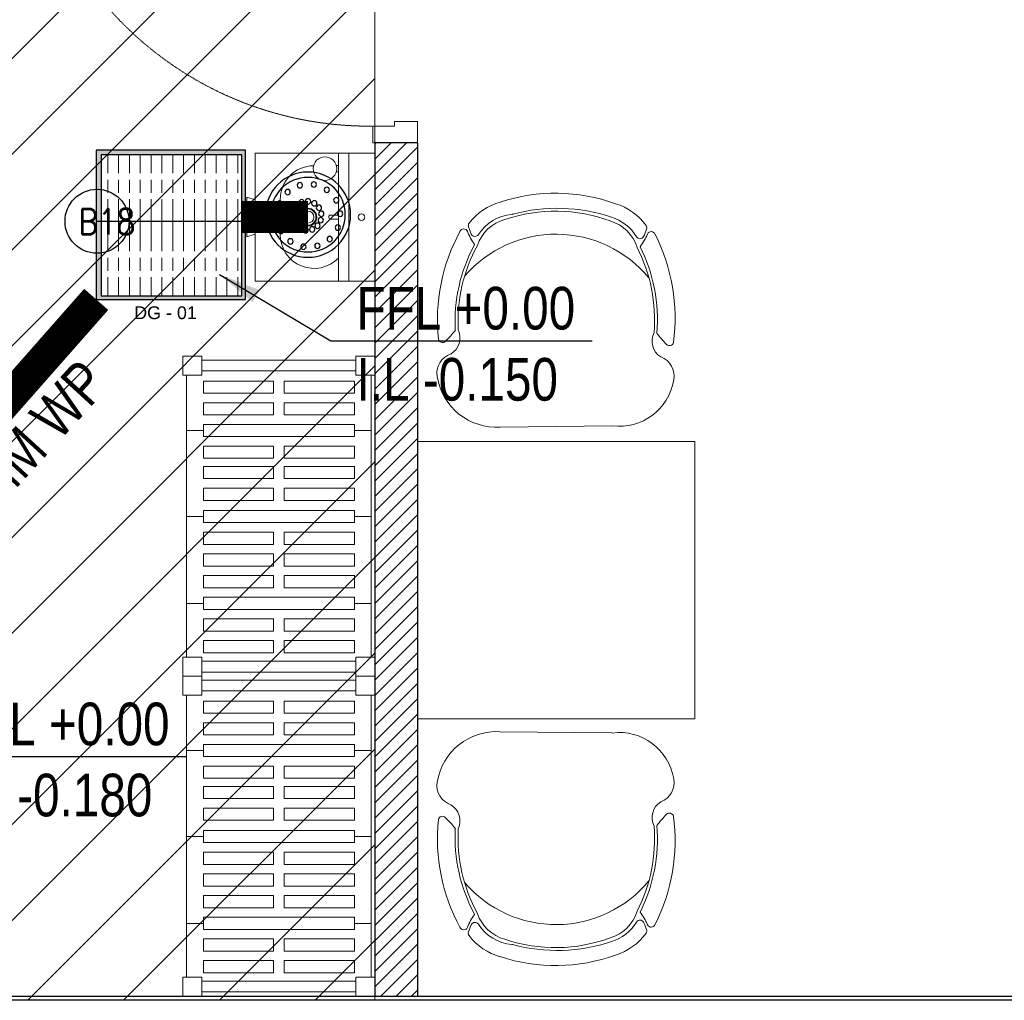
# Model space of a CAD drawing. Header units: millimetres. Extents: x 103872 to 294171, y 5570 to 32737.
# Tile 71 of 117: x 136226 to 138533, y 8501 to 10799. Entities that reach past the tile are written whole.
import ezdxf

# ---------------------------------------------------------------- set-up
doc = ezdxf.new("R2010")
doc.units = ezdxf.units.MM
doc.header["$LTSCALE"] = 2.5
doc.linetypes.add('HIDDEN2 IDS', pattern=[1.666875, 1.11125, -0.555625])
for name, color, linetype, lineweight in [('00-ABM-PHE-DRAINAGE TEXT', 7, 'Continuous', 18), ('00-ABM-WASTE PIPE', 3, 'Continuous', 0), ('A - TEXT', 7, 'Continuous', 13), ('CKD Equipments', 252, 'Continuous', 0), ('Dimension', 40, 'Continuous', 0), ('FURNITURES', 30, 'Continuous', 15), ('HATCH LIGHT', 250, 'Continuous', 0), ('HATCH MEDIUM', 251, 'Continuous', 5), ('ROOM TEXT', 7, 'Continuous', 5), ('TEXT', 40, 'Continuous', 0), ('WALL', 132, 'Continuous', 25)]:
    doc.layers.add(name, color=color, linetype=linetype, lineweight=lineweight)
for name, color, linetype in [('CKD Plumbing', 6, 'Continuous'), ('Drain Grating', 4, 'Continuous'), ('xKAM-B3-01-Kitchen$0$A-FURN', 8, 'Continuous')]:
    doc.layers.add(name, color=color, linetype=linetype)
doc.styles.add('arial 0.80', font='arial.ttf', dxfattribs={"width": 0.8})
doc.styles.add('MTEXT', font='romans.shx', dxfattribs={"width": 0.85})
doc.styles.add('RG_3F_TITLE BLOCK_A1$0$A1 TBLOCK LBV$0$Style-arial', font='arial.ttf')
doc.styles.get("Standard").update_dxf_attribs({"font": 'GOTHIC.TTF'})
doc.styles.add('style1', font='arial.ttf', dxfattribs={"height": 150})
doc.dimstyles.new('AJKD_30', dxfattribs={"dimscale": 30, "dimtxt": 2, "dimasz": 1, "dimexe": 0.8, "dimexo": 0.8, "dimgap": 0.5, "dimtad": 1, "dimdec": 0, "dimzin": 0, "dimdsep": 46, "dimtxsty": 'Standard', "dimblk": 'ARCHTICK', "dimcen": 0.125, "dimclrd": 251, "dimclre": 251, "dimclrt": 42, "dimadec": 0, "dimazin": 0, "dimtfac": 1, "dimtdec": 0, "dimtix": 1, "dimtmove": 0, "dimatfit": 3, "dimfxl": 1, "dimtolj": 1, "dimtzin": 0, "dimarcsym": 1})
doc.dimstyles.get("Standard").update_dxf_attribs({"dimtxt": 0.18, "dimasz": 0.18, "dimexe": 0.18, "dimexo": 0.0625, "dimgap": 0.09, "dimtad": 0, "dimtih": 1, "dimtoh": 1, "dimdec": 4, "dimzin": 0, "dimdsep": 46, "dimtxsty": 'Standard', "dimcen": 0.09, "dimadec": 0, "dimazin": 0, "dimtfac": 1, "dimtdec": 4, "dimtofl": 0, "dimtmove": 0, "dimatfit": 3, "dimfxl": 1, "dimtolj": 1, "dimtzin": 0, "dimarcsym": 0})

# ---------------------------------------------------------------- blocks, each defined once
blk = doc.blocks.new('*U42')
at = {"color": 8}
blk.add_lwpolyline([(0, 0), (5962.2, 0), (5962.2, -10), (0, -10)], close=True, dxfattribs=at)
blk = doc.blocks.new('A$C69A16929')
for p, q in [((-1.1, 450), (43.4, 450)), ((-1.1, 405.6), (-1.1, 450)), ((43.4, 450), (43.4, 405.6)), ((704.5, 441.3), (43.4, 441.3)), ((173.2, 402), (173.2, 441.3)), ((374.9, 402), (374.9, 441.3)), ((578.5, 402), (578.5, 441.3)), ((704.5, 450), (748.9, 450)), ((704.5, 405.6), (704.5, 450)), ((748.9, 450), (748.9, 405.6)), ((-1.1, 405.6), (43.4, 405.6)), ((8.4, 44.5), (8.4, 405.6)), ((33.8, 44.5), (33.8, 405.6)), ((85.8, 402), (57.4, 402)), ((57.4, 402), (57.4, 237.7)), ((85.8, 237.7), (85.8, 402)), ((136.6, 402), (108.2, 402)), ((108.2, 402), (108.2, 237.7)), ((136.6, 237.7), (136.6, 402)), ((159, 402), (159, 48)), ((159, 402), (187.3, 402)), ((187.3, 402), (187.3, 48)), ((209.8, 402), (238.2, 402)), ((209.8, 402), (209.8, 237.7)), ((238.2, 237.7), (238.2, 402)), ((286.2, 402), (257.8, 402)), ((257.8, 237.7), (257.8, 402)), ((286.2, 402), (286.2, 237.7)), ((308.6, 402), (337, 402)), ((308.6, 237.7), (308.6, 402)), ((337, 402), (337, 237.7)), ((360.7, 402), (360.7, 48)), ((360.7, 402), (389, 402)), ((389, 402), (389, 48)), ((411.9, 402), (440.3, 402)), ((411.9, 237.7), (411.9, 402)), ((440.3, 402), (440.3, 237.7)), ((462.7, 402), (491.1, 402)), ((462.7, 237.7), (462.7, 402)), ((491.1, 402), (491.1, 237.7)), ((513.5, 237.7), (513.5, 402)), ((513.5, 402), (541.9, 402)), ((541.9, 402), (541.9, 237.7)), ((564.3, 402), (564.3, 48)), ((564.3, 402), (592.6, 402)), ((592.6, 402), (592.6, 48)), ((615.1, 402), (615.1, 237.7)), ((643.5, 402), (615.1, 402)), ((643.5, 237.7), (643.5, 402)), ((665.9, 402), (665.9, 237.7)), ((694.3, 402), (665.9, 402)), ((694.3, 237.7), (694.3, 402)), ((704.5, 405.6), (748.9, 405.6)), ((714, 44.5), (714, 405.6)), ((739.4, 44.5), (739.4, 405.6)), ((57.4, 237.7), (85.8, 237.7)), ((108.2, 237.7), (136.6, 237.7)), ((209.8, 237.7), (238.2, 237.7)), ((286.2, 237.7), (257.8, 237.7)), ((337, 237.7), (308.6, 237.7)), ((440.3, 237.7), (411.9, 237.7)), ((491.1, 237.7), (462.7, 237.7)), ((541.9, 237.7), (513.5, 237.7)), ((615.1, 237.7), (643.5, 237.7)), ((665.9, 237.7), (694.3, 237.7)), ((57.4, 48), (57.4, 212.3)), ((57.4, 212.3), (85.8, 212.3)), ((85.8, 212.3), (85.8, 48)), ((108.2, 48), (108.2, 212.3)), ((108.2, 212.3), (136.6, 212.3)), ((136.6, 212.3), (136.6, 48)), ((209.8, 48), (209.8, 212.3)), ((209.8, 212.3), (238.2, 212.3)), ((238.2, 212.3), (238.2, 48)), ((257.8, 212.3), (257.8, 48)), ((286.2, 212.3), (257.8, 212.3)), ((286.2, 48), (286.2, 212.3)), ((308.6, 212.3), (308.6, 48)), ((337, 212.3), (308.6, 212.3)), ((337, 48), (337, 212.3)), ((411.9, 212.3), (411.9, 48)), ((440.3, 212.3), (411.9, 212.3)), ((440.3, 48), (440.3, 212.3)), ((462.7, 212.3), (462.7, 48)), ((491.1, 212.3), (462.7, 212.3)), ((491.1, 48), (491.1, 212.3)), ((513.5, 212.3), (513.5, 48)), ((541.9, 212.3), (513.5, 212.3)), ((541.9, 48), (541.9, 212.3)), ((615.1, 212.3), (643.5, 212.3)), ((615.1, 48), (615.1, 212.3)), ((643.5, 212.3), (643.5, 48)), ((665.9, 212.3), (694.3, 212.3)), ((665.9, 48), (665.9, 212.3)), ((694.3, 212.3), (694.3, 48)), ((85.8, 48), (57.4, 48)), ((136.6, 48), (108.2, 48)), ((159, 48), (187.3, 48)), ((173.2, 48), (173.2, 8.7)), ((209.8, 48), (238.2, 48)), ((286.2, 48), (257.8, 48)), ((308.6, 48), (337, 48)), ((360.7, 48), (389, 48)), ((374.9, 48), (374.9, 8.7)), ((411.9, 48), (440.3, 48)), ((462.7, 48), (491.1, 48)), ((513.5, 48), (541.9, 48)), ((564.3, 48), (592.6, 48)), ((578.5, 48), (578.5, 8.7)), ((643.5, 48), (615.1, 48)), ((694.3, 48), (665.9, 48)), ((-1.1, 44.5), (-1.1, 0)), ((-1.1, 44.5), (43.4, 44.5)), ((43.4, 0), (43.4, 44.5)), ((704.5, 44.5), (704.5, 0)), ((704.5, 44.5), (748.9, 44.5)), ((748.9, 0), (748.9, 44.5)), ((-1.1, 0), (43.4, 0)), ((704.5, 8.7), (43.4, 8.7)), ((704.5, 0), (748.9, 0))]:
    blk.add_line(p, q)
blk = doc.blocks.new('04P-CH~1')
at = {"layer": 'FURNITURES', "color": 8}
blk.add_line((-0.6031, 0.6002), (-0.3259, 0.597), dxfattribs=at)
for centre, radius, start, end in [((-0.6123, 0.4516), 0.1489, 86.4583, 170.8444), ((-0.3081, 0.4618), 0.1363, 9.1324, 97.5079), ((-0.7092, 0.4672), 0.0508, 170.8444, 251.0023), ((-0.2234, 0.474), 0.0508, 290.5941, 10.752), ((-0.7491, 0.3792), 0.0464, 334.7034, 59.6721), ((-0.181, 0.3871), 0.0464, 121.9243, 206.893), ((-0.7462, 0.3807), 0.01, 46.5664, 168.9611), ((-0.6261, 0.3299), 0.456, 332.972, 7.6668), ((-0.0151, 0.2198), 0.2488, 135.03, 143.5831), ((-0.184, 0.3885), 0.01, 12.6352, 135.03), ((-0.3026, 0.3344), 0.456, 173.9296, 208.6243), ((-0.9103, 0.2073), 0.2488, 38.0132, 46.5664), ((-0.6165, 0.3348), 0.3954, 333.0732, 4.5427), ((-0.6164, 0.3348), 0.4025, 333.2275, 4.6507), ((-0.3125, 0.3391), 0.4025, 176.9457, 208.3688), ((-0.3123, 0.339), 0.3954, 177.0537, 208.5232), ((-0.465, 0.421), 0.2985, 220.6848, 320.3883), ((-0.5509, 0.0634), 0.1433, 143.887, 158.5326), ((-0.5651, 0.1825), 0.1, 198.8658, 254.7715), ((-0.3595, 0.1854), 0.1, 286.8249, 342.7306), ((-0.3704, 0.0659), 0.1433, 23.0638, 37.7094), ((-0.5509, 0.0634), 0.1371, 154.5721, 162.6985), ((-0.6657, 0.118), 0.01, 32.6756, 154.5721), ((-0.5651, 0.1825), 0.1095, 212.6756, 265.1902), ((-0.3595, 0.1854), 0.1095, 286.8249, 328.9208), ((-0.2571, 0.1237), 0.01, 27.0243, 148.9208), ((-0.3704, 0.0659), 0.1371, 18.8979, 27.0243), ((-0.2294, 0.126), 0.01, 203.0638, 340.7704), ((-0.6935, 0.1195), 0.01, 200.826, 338.5326), ((-0.6722, 0.1012), 0.01, 162.6985, 217.1873), ((-0.3595, 0.1854), 0.1445, 286.8249, 324.409), ((-0.2501, 0.1071), 0.01, 324.409, 18.8979), ((-0.5651, 0.1825), 0.1445, 217.1873, 254.7715), ((-0.4661, 0.4573), 0.3918, 251.3562, 290.2402), ((-0.5751, 0.0635), 0.01, 75.1708, 85.1902), ((-0.4624, 0.4792), 0.4208, 254.8305, 288.6631), ((-0.4661, 0.456), 0.435, 251.649, 289.9474)]:
    blk.add_arc(centre, radius, start, end, dxfattribs=at)
blk = doc.blocks.new('*U10')
h = blk.add_hatch(color=252)
h.paths.add_polyline_path([(-0.0025, 0.0153, 0.724863), (-0.0025, 0), (-0.0025, -0.036), (-0.0005, -0.036), (-0.0005, -0.0004, 1.209796)])
h.paths.add_polyline_path([(-0.006, 0.0076, -1), (0.006, 0.0076, -1)], flags=16)
blk.add_hatch(color=252).paths.add_polyline_path([(0.0076, 0.0101, -0.06361), (0.008, 0.0081), (0.0436, 0.0081), (0.0436, 0.0101)])
blk.add_lwpolyline([(-0.0025, 0.0153, 0.723917), (-0.0025, 0), (-0.0025, -0.036), (-0.0005, -0.036), (-0.0005, -0.0004, 1.209796), (-0.0025, 0.0153)], format="xyb")
blk.add_lwpolyline([(0.008, 0.0081), (0.0436, 0.0081), (0.0436, 0.0101), (0.0076, 0.0101)])
blk.add_circle((0, 0.0076), 0.00604)
blk = doc.blocks.new('*U49')
h = blk.add_hatch(color=8)
h.dxf.hatch_style = 1
h.paths.add_polyline_path([(47.5, -8.5), (47.5, -822), (97.5, -822), (97.5, -8.5)])
at = {"color": 8}
for points in [[(50, 51), (50, 105), (0, 105), (0, 0), (39, 0), (39, 51), (50, 51)], [(850, 51), (850, 105), (900, 105), (900, 0), (861, 0), (861, 51), (850, 51)]]:
    blk.add_lwpolyline(points, dxfattribs=at)
blk.add_lwpolyline([(47.5, -8.5), (47.5, -822), (97.5, -822), (97.5, -8.5)], close=True, dxfattribs=at)
at = {"color": 8, "linetype": 'HIDDEN2 IDS', "ltscale": 0.5}
blk.add_arc((47.5, -8.5), 813.5, 270.0015, 0.5307, dxfattribs=at)
at = {"color": 8, "xscale": -1000, "yscale": 1000, "zscale": 1000, "rotation": 180}
blk.add_blockref('*U10', (39.5, -0.4), dxfattribs=at)
blk = doc.blocks.new('A$C1A2613D3')
at = {"color": 8}
for p, q in [((400.4, 374.7, 0), (0, 374.7, 0)), ((0, 0, 0), (0, 374.7, 0)), ((138, 400.1, 0), (178.6, 400.1, 0)), ((146.6, 374.7, 0), (138, 400.1, 0)), ((169.9, 374.7, 0), (178.6, 400.1, 0)), ((262.5, 400.1, 0), (221.8, 400.1, 0)), ((230.5, 374.7, 0), (221.8, 400.1, 0)), ((253.8, 374.7, 0), (262.5, 400.1, 0)), ((400.4, 374.7, 0), (400.4, 0, 0)), ((145.3, 296.3, 0), (255.2, 296.3, 0)), ((193.9, 138.1, 0), (193.9, 114.3, 0)), ((206.6, 138.1, 0), (206.6, 114.3, 0)), ((0, 114.3, 0), (400.4, 114.3, 0)), ((341.6, 120.8, 0), (341.6, 114.3, 0)), ((361.9, 120.8, 0), (361.9, 114.3, 0)), ((400.4, 81, 0), (0, 81, 0)), ((400.4, 0, 0), (0, 0, 0))]:
    blk.add_line(p, q, dxfattribs=at)
for centre, major_axis, start_param, end_param in [((145.3, 190.6, 0), (0, 105.7), -0.000003, 2.377352), ((255.2, 190.6, 0), (0, 105.7), 4.724874, 6.283193), ((200.2, 209.7, 0), (0, 28), 1.570827, 7.854012), ((200.2, 209.7, 0), (0, 25.4), 1.570763, 7.853948), ((200.2, 209.7, 0), (0, 18.8), 1.570847, 7.854032), ((351.8, 156.2, 0), (0, 36.8), 1.570763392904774, 7.85394870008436), ((200.2, 138.1, 0), (0, 6.35), 4.7121, 7.853692), ((200.2, 41.6, 0), (0, 10.2), 1.570756, 7.853941)]:
    blk.add_ellipse(centre, major_axis=major_axis, ratio=1, start_param=start_param, end_param=end_param, dxfattribs=at)
blk = doc.blocks.new('ARCH')
at = {"layer": 'HATCH LIGHT'}
h = blk.add_hatch(dxfattribs=at)
h.set_pattern_fill('ANSI31', color=8, scale=8)
h.set_pattern_definition([(45, (28372.406, 2544.914), (-17.960512, 17.960512), [])])
h.paths.add_polyline_path([(118320.8, 10510.6), (118220.8, 10510.6), (118220.8, 8510.6), (118320.8, 8510.6)])
at = {"layer": 'FURNITURES', "color": 8}
blk.add_lwpolyline([(118970.8, 9160.6), (118970.8, 9810.6), (118320.8, 9810.6), (118320.8, 9160.6)], close=True, dxfattribs=at)
at = {"layer": 'WALL', "color": 8}
for p, q in [((118220.8, 10510.6), (118220.8, 8510.6)), ((118320.8, 10510.6), (118220.8, 10510.6)), ((118320.8, 10510.6), (118320.8, 8510.6))]:
    blk.add_line(p, q, dxfattribs=at)
at = {"layer": 'CKD Equipments', "color": 8, "rotation": 270}
for p in [(117770.8, 10009.5), (117770.8, 9259.5)]:
    blk.add_blockref('A$C69A16929', p, dxfattribs=at)
at = {"layer": 'FURNITURES', "color": 8, "extrusion": (7.56791e-06, -3.54277e-10, 1), "xscale": 0.7492039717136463, "yscale": 0.7492039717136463, "zscale": 0.7492039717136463, "rotation": 90.00000000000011}
blk.add_blockref('A$C1A2613D3', (118220.8, 10186.4, 0.9), dxfattribs=at)
at = {"layer": 'FURNITURES', "color": 8, "xscale": -946.5666576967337, "yscale": 946.5666576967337, "zscale": 946.5666576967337, "rotation": 180}
blk.add_blockref('04P-CH~1', (119085.5, 10412.3), dxfattribs=at)
at = {"layer": 'FURNITURES', "color": 8, "xscale": 946.5666576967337, "yscale": 946.5666576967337, "zscale": 946.5666576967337}
blk.add_blockref('04P-CH~1', (119085.5, 8562.1), dxfattribs=at)
at = {"layer": 'HATCH MEDIUM', "color": 8, "extrusion": (0, 0, -1), "xscale": -1, "zscale": -1, "rotation": 89.99970790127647}
blk.add_blockref('*U49', (-118215.8, 11410.6), dxfattribs=at)
at = {"layer": 'WALL', "color": 8}
blk.add_blockref('*U42', (115720.8, 8510.6), dxfattribs=at)
at = {"layer": 'TEXT', "color": 0, "insert": (116093.6, 8941.8), "char_height": 80, "width": 1274.194, "attachment_point": 1, "style": 'RG_3F_TITLE BLOCK_A1$0$A1 TBLOCK LBV$0$Style-arial'}
blk.add_mtext('\\pi347.87439;POT WASH', dxfattribs=at)
blk = doc.blocks.new('_ArchTick')
at = {"color": 0, "linetype": 'ByBlock', "const_width": 0.15}
blk.add_lwpolyline([(-0.5, -0.5), (0.5, 0.5)], dxfattribs=at)
blk = doc.blocks.new('100 DNT')
at = {"layer": 'CKD Plumbing'}
for centre, radius in [((-0.1, -4.7), 101.6), ((-0.1, -4.7), 88.9), ((-14, 67.3), 6.35), ((19.4, 65.3), 6.35), ((-45, 54.6), 6.35), ((48.6, 49.1), 6.35), ((-67.4, 29.7), 6.35), ((-15, 22.4), 6.35), ((-0.4, 27), 6.35), ((14.9, 24.8), 6.35), ((67.9, 21.7), 6.35), ((-76.7, -2.5), 6.35), ((-31.8, -2.5), 6.35), ((-31.8, -2.5), 6.35), ((-31.8, -2.5), 6.35), ((-31.8, -2.5), 6.35), ((-31.8, -2.5), 6.35), ((-31.8, -2.5), 6.35), ((-31.8, -2.5), 6.35), ((-31.8, -2.5), 6.35), ((-31.8, -2.5), 6.35), ((-31.8, -2.5), 6.35), ((-31.8, -2.5), 6.35), ((-31.8, -2.5), 6.35), ((-31.8, -2.5), 6.35), ((-31.8, -2.5), 6.35), ((-31.8, -2.5), 6.35), ((-31.8, -2.5), 6.35), ((-31.8, -2.5), 6.35), ((-31.8, -2.5), 6.35), ((-31.8, -2.5), 6.35), ((-31.8, -2.5), 6.35), ((-31.8, -2.5), 6.35), ((-31.8, -2.5), 6.35), ((-31.8, -2.5), 6.35), ((-31.8, -2.5), 6.35), ((-31.8, -2.5), 6.35), ((-31.8, -2.5), 6.35), ((-31.8, -2.5), 6.35), ((-26.3, 11.9), 6.35), ((27.6, 16.2), 6.35), ((35.4, 2.9), 6.35), ((-30.6, -17.8), 6.35), ((31.1, -26.8), 6.35), ((36.6, -12.4), 6.35), ((73.5, -11.3), 6.35), ((-71.2, -35.5), 6.35), ((-22.8, -31.1), 6.35), ((-10.1, -39.7), 6.35), ((5.2, -41.9), 6.35), ((19.8, -37.3), 6.35), ((64.1, -43.4), 6.35), ((-51.9, -62.8), 6.35), ((41.7, -68.3), 6.35), ((-22.6, -79.1), 6.35), ((10.8, -81.1), 6.35)]:
    blk.add_circle(centre, radius, dxfattribs=at)
blk = doc.blocks.new('100DNT')
at = {"layer": 'CKD Plumbing'}
blk.add_blockref('100 DNT', (0.1, 4.7), dxfattribs=at)

msp = doc.modelspace()

# ---------------------------------------------------------------- block references
at = {"layer": 'Dimension'}
msp.add_blockref('ARCH', (18837.3, 0), dxfattribs=at)

# ---------------------------------------------------------------- next in the draw order: hatches: boundary and pattern name
at = {"layer": 'CKD Equipments'}
h = msp.add_hatch(color=2, dxfattribs=at)
h.dxf.hatch_style = 1
h.paths.add_polyline_path([(136404.9, 10493.5), (136404.9, 10143.5), (136754.9, 10143.5), (136754.9, 10493.5)])
h.paths.add_polyline_path([(136746.5, 10482.3), (136416.3, 10482.3), (136416.3, 10152.1), (136746.5, 10152.1)], flags=16)
at = {"layer": 'Dimension'}
h = msp.add_hatch(dxfattribs=at)
h.set_pattern_fill('ANSI31', color=5, scale=50)
h.paths.add_polyline_path([(137058.2, 13210.6), (134558.2, 13210.6), (134558.2, 8500.6), (137058.2, 8500.6)])
at = {"layer": 'Drain Grating', "linetype": 'Continuous', "lineweight": 5}
h = msp.add_hatch(dxfattribs=at)
h.set_pattern_fill('ACAD_ISO08W100', color=256, scale=5.08, angle=90, style=0)
h.set_pattern_definition([(90, (55964.637, -867201.949), (-25.4, 9e-15), [121.92, -15.24, 30.48, -15.24])])
h.paths.add_polyline_path([(136746.5, 10482.3), (136746.5, 10152.1), (136416.3, 10152.1), (136416.3, 10482.3)])

# ---------------------------------------------------------------- next in the draw order: linework, layer by layer
at = {"layer": '00-ABM-WASTE PIPE', "const_width": 75, "elevation": 0}
msp.add_lwpolyline([(136901.1, 10336.4), (136746.5, 10336.4)], dxfattribs=at)
at = {"layer": '00-ABM-WASTE PIPE', "const_width": 75}
msp.add_lwpolyline([(135743.5, 9392.7), (136404.9, 10143.5)], dxfattribs=at)
at = {"layer": 'Dimension', "color": 5}
msp.add_lwpolyline([(137058.2, 13210.6), (134558.2, 13210.6), (134558.2, 8500.6), (137058.2, 8500.6)], close=True, dxfattribs=at)
at = {"layer": 'xKAM-B3-01-Kitchen$0$A-FURN', "elevation": -8910.1}
msp.add_lwpolyline([(136404.9, 10493.5), (136404.9, 10143.5), (136754.9, 10143.5), (136754.9, 10493.5), (136404.9, 10493.5)], dxfattribs=at)
at = {"layer": 'xKAM-B3-01-Kitchen$0$A-FURN'}
msp.add_lwpolyline([(136746.5, 10482.3), (136416.3, 10482.3), (136416.3, 10152.1), (136746.5, 10152.1)], close=True, dxfattribs=at)

# ---------------------------------------------------------------- next in the draw order: block references
at = {"layer": 'CKD Plumbing', "xscale": -0.9832238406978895, "yscale": 0.9832238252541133, "zscale": 0.9832238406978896, "rotation": 359.9999999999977}
msp.add_blockref('100DNT', (136901.3, 10342.1, 0), dxfattribs=at)

# ---------------------------------------------------------------- next in the draw order: texts
at = {"layer": '00-ABM-PHE-DRAINAGE TEXT', "style": 'arial 0.80', "width": 0.8}
msp.add_text('80 MM WP', height=100, rotation=47.5774, dxfattribs=at).set_placement((136065.8, 9534.1))
at = {"layer": '00-ABM-PHE-DRAINAGE TEXT', "char_height": 100, "width": 515.086, "attachment_point": 1, "style": 'arial 0.80'}
for s, insert in [('FFL +0.00\\PI.L -0.150', (137015.1, 10172.9)), ('FFL +0.00\\PI.L -0.180', (136064.4, 9198.4))]:
    msp.add_mtext(s, dxfattribs=dict(at, insert=insert))
at = {"layer": 'A - TEXT', "insert": (136567.4, 10096.8, -17820.2), "char_height": 30, "width": 990.812, "attachment_point": 8, "style": 'style1'}
msp.add_mtext('DG - 01', dxfattribs=at)
at = {"layer": 'ROOM TEXT', "insert": (136496.3, 10295.5, 0.2), "char_height": 60, "attachment_point": 9, "style": 'MTEXT'}
msp.add_mtext_dynamic_manual_height_columns('\\A1;B18', width=170.917, gutter_width=1.8, heights=[0], dxfattribs=at)

# ---------------------------------------------------------------- next in the draw order: leaders
at = {"layer": '00-ABM-PHE-DRAINAGE TEXT'}
for points in [[(136694.1, 10202.1), (136954.8, 10046.6), (137567.5, 10046.6)], [(135743.5, 9227.6), (136004.2, 9072.2), (136616.8, 9072.2)]]:
    msp.add_leader(points, dimstyle='Standard', override={"dimasz": 100}, dxfattribs=at)
at = {"layer": 'FURNITURES'}
msp.add_leader([(136406.8, 10326.6), (136828.2, 10326.6)], dimstyle='AJKD_30', override={"dimasz": 5, "dimgap": 0.5, "dimtad": 0, "dimldrblk": 'DotBlank', "dimfxl": 0.18, "dimfxlon": 1, "dimarcsym": 2}, dxfattribs=at)

doc.saveas('drawing.dxf')
